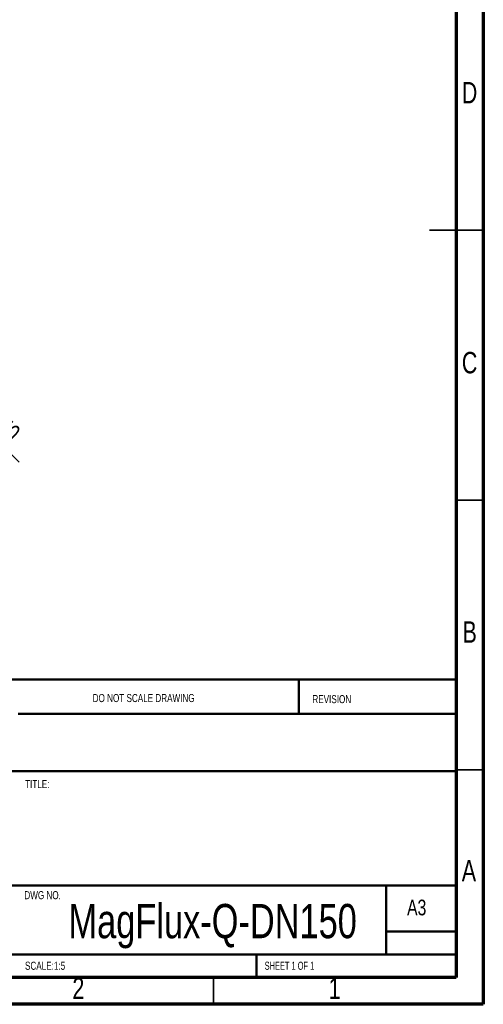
# Model space of a CAD drawing. Header units: millimetres. Extents: x 15 to 415, y 5 to 292.
# Tile 37 of 38: x 329 to 415, y 5 to 188. Entities that reach past the tile are written whole.
import ezdxf

# ---------------------------------------------------------------- set-up
doc = ezdxf.new("R2010")
doc.units = ezdxf.units.MM
doc.styles.add('SLDTEXTSTYLE0', font='TXT', dxfattribs={"width": 0.75})
doc.styles.add('SLDTEXTSTYLE2', font='TXT', dxfattribs={"width": 0.6875})
doc.dimstyles.new('SLDDIMSTYLE2', dxfattribs={"dimtxt": 3.5, "dimasz": 3.556, "dimexe": 0, "dimexo": 0.0625, "dimgap": 0.875, "dimtad": 1, "dimlfac": 5, "dimrnd": 1e-09, "dimzin": 12, "dimdsep": 46, "dimtxsty": 'SLDTEXTSTYLE0', "dimblk1": 'CLOSED', "dimblk2": 'CLOSED', "dimsah": 1, "dimcen": 0, "dimadec": 0, "dimazin": 3, "dimtfac": 1, "dimtofl": 0, "dimtmove": 1, "dimatfit": 3, "dimldrblk": 'CLOSED', "dimfxl": 0, "dimfrac": 2, "dimtolj": 1, "dimtzin": 12, "dimarcsym": 0})

# ---------------------------------------------------------------- blocks, each defined once
blk = doc.blocks.new('_Closed')
at = {"color": 0, "linetype": 'ByBlock', "lineweight": -2}
for p, q in [((-1, 0.166667), (0, 0)), ((-1, 0.166667), (-1, -0.166667)), ((0, 0), (-1, -0.166667)), ((0, 0), (-1, 0))]:
    blk.add_line(p, q, dxfattribs=at)
blk = doc.blocks.new('_D_3')
at = {"color": 7, "linetype": 'Continuous', "lineweight": 18}
for q in [(266.89, 167.63), (328.98, 105.53)]:
    blk.add_line((271.38, 163.14), q, dxfattribs=at)
at = {"color": 7, "linetype": 'Continuous', "lineweight": 18, "xscale": 3.556, "yscale": 3.556, "rotation": 314.9962075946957}
blk.add_blockref('_Closed', (271.38, 163.14), dxfattribs=at)
at = {"color": 7, "linetype": 'Continuous', "lineweight": 18, "insert": (320.11, 120.78), "char_height": 3.5, "attachment_point": 1, "rotation": 315, "style": 'SLDTEXTSTYLE0'}
blk.add_mtext('R142,50', dxfattribs=at)

msp = doc.modelspace()

# ---------------------------------------------------------------- linework, layer by layer
at = {"color": 7, "linetype": 'Continuous', "lineweight": 70}
for p, q in [((415, 292), (415, 5)), ((410, 287), (410, 10)), ((410, 10), (20, 10)), ((415, 5), (15, 5))]:
    msp.add_line(p, q, dxfattribs=at)
at = {"color": 7, "linetype": 'Continuous', "lineweight": 35}
for p, q in [((415, 148.5), (405, 148.5)), ((410, 148.5), (415, 148.5)), ((410, 98.5), (415, 98.5)), ((410, 48.5), (415, 48.5)), ((365, 10), (365, 5))]:
    msp.add_line(p, q, dxfattribs=at)
at = {"color": 7, "linetype": 'Continuous', "lineweight": 50}
for p, q in [((230, 65.25), (410, 65.25)), ((380.8, 58.875), (380.8, 65.25)), ((410, 58.875), (328.8, 58.875)), ((410, 48.25), (230, 48.25)), ((284.6, 27), (410, 27)), ((397, 14.25), (397, 27)), ((410, 18.5), (397, 18.5)), ((230, 14.25), (410, 14.25)), ((373, 10), (373, 14.25))]:
    msp.add_line(p, q, dxfattribs=at)

# ---------------------------------------------------------------- texts
at = {"color": 7, "linetype": 'Continuous', "lineweight": 0}
for s, insert, char_height, attachment_point, style in [('D', (412.4527, 176.01), 3.9688, 2, 'SLDTEXTSTYLE0'), ('C', (412.4587, 125.9529), 3.9688, 2, 'SLDTEXTSTYLE0'), ('B', (412.4706, 76.01), 3.9688, 2, 'SLDTEXTSTYLE0'), ('DO NOT SCALE DRAWING', (342.6146, 62.533), 1.5, 1, 'SLDTEXTSTYLE0'), ('REVISION', (383.3276, 62.3349), 1.5, 1, 'SLDTEXTSTYLE0'), ('TITLE:', (330.0902, 46.5762), 1.5, 1, 'SLDTEXTSTYLE0'), ('A', (412.3397, 31.76), 3.9688, 2, 'SLDTEXTSTYLE0'), ('DWG NO.', (329.953, 25.9861), 1.5, 1, 'SLDTEXTSTYLE0'), ('MagFlux-Q-DN150', (364.8477, 23.6069), 6.35, 2, 'SLDTEXTSTYLE0'), ('A3', (400.8712, 24.4064), 2.91042, 1, 'SLDTEXTSTYLE0'), ('SCALE:1:5', (330.074, 12.9001), 1.5, 1, 'SLDTEXTSTYLE0'), ('SHEET 1 OF 1', (374.4783, 12.9001), 1.5, 1, 'SLDTEXTSTYLE2'), ('2', (339.96, 9.9529), 3.9688, 2, 'SLDTEXTSTYLE0'), ('1', (387.46, 9.9529), 3.9688, 2, 'SLDTEXTSTYLE0')]:
    msp.add_mtext(s, dxfattribs=dict(at, insert=insert, char_height=char_height, attachment_point=attachment_point, style=style))

# ---------------------------------------------------------------- dimensions: what is measured, and where the dimension line sits
at = {"color": 7, "linetype": 'Continuous', "lineweight": 18}
dim = msp.add_radius_dim(center=(291.5341, 142.9857), mpoint=(271.3816, 163.1383), dimstyle='SLDDIMSTYLE2', dxfattribs=at)
dim.commit()
dim.dimension.update_dxf_attribs({"geometry": '_D_3', "text_midpoint": (323.0174, 111.5025), "dimtype": 164})

doc.saveas('drawing.dxf')
